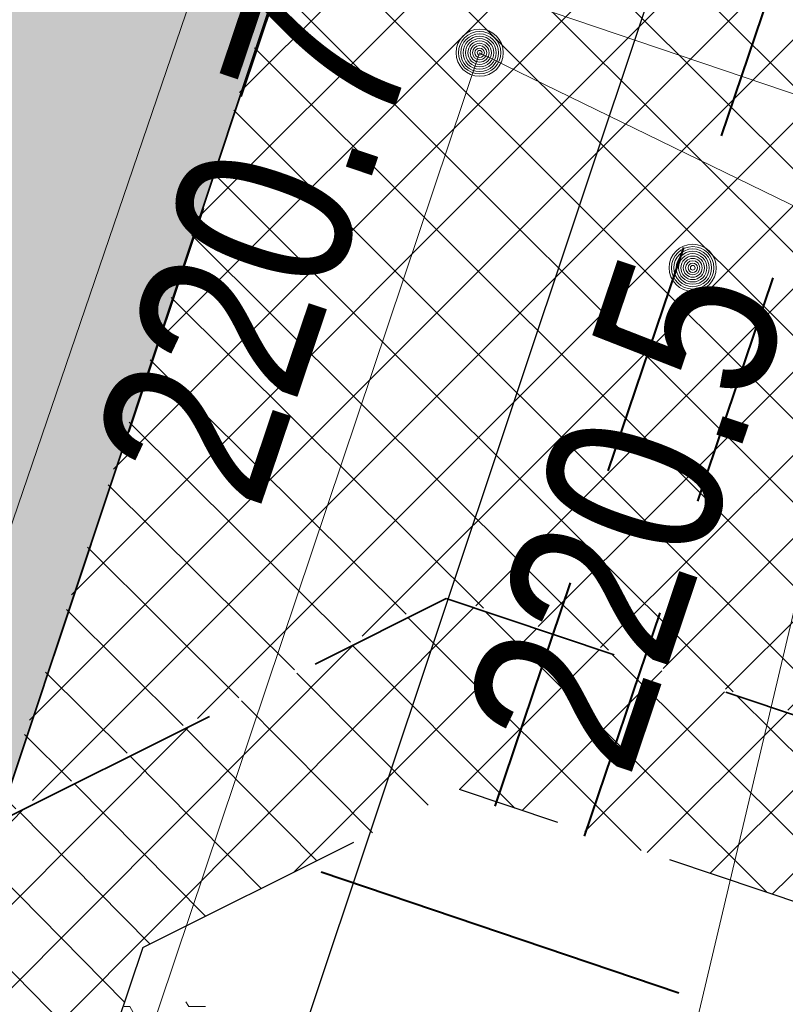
# Model space of a CAD drawing. Header units: metres. Extents: x 6599773 to 13199707, y 5688499 to 11377233.
# Tile 160 of 256: x 6599967.82 to 6599971.07, y 5688900.22 to 5688904.4. Entities that reach past the tile are written whole.
import ezdxf
from ezdxf.enums import TextEntityAlignment as Align

# ---------------------------------------------------------------- set-up
doc = ezdxf.new("R2010")
doc.units = ezdxf.units.M
doc.header["$MEASUREMENT"] = 0
for name, pattern in [('1', [0]), ('2_OTKJ', [2, 1.5, -0.5]), ('3_EGBZ', [1.5, 1, -0.5]), ('BUG', [1.5, 1, -0.5]), ('GUZ', [1, 0.5, -0.5])]:
    doc.linetypes.add(name, pattern=pattern)
doc.layers.get('0').update_dxf_attribs({"linetype": 'CONTINUOUS', "lineweight": 5})
for name, color, linetype, lineweight in [('_kolor chodnik', 50, '1', 0), ('_kolor umocn', 7, '1', 5), ('_kolor zjazdy kostka', 7, '1', 0), ('_kolor zjazdy tłuczeń', 30, '1', 0), ('_kolor ścieżka', 10, '1', 0), ('_krawedz jezdni i pobocza', 7, 'BUG', 30), ('_kraweznik niski', 150, 'CONTINUOUS', 35), ('_obrzeze', 10, 'BUG', 35), ('_opiskd', 14, 'CONTINUOUS', 15), ('_opiszjazd', 7, '1', 20), ('_przepusty', 172, '3_EGBZ', 40), ('AS__Nowe_granice', 140, 'CONTINUOUS', 30), ('OTK_L_0', 7, '2_OTKJ', 5), ('OTK_L_5', 7, 'CONTINUOUS', 5), ('OTR_T_1', 7, 'CONTINUOUS', 5), ('OTZ_L_1', 7, 'CONTINUOUS', 5), ('P_SUKP_E_T_0', 7, 'CONTINUOUS', 5), ('Uzytki', 90, 'GUZ', 9)]:
    doc.layers.add(name, color=color, linetype=linetype, lineweight=lineweight)
doc.layers.add('_kolor jezdnia', color=7, linetype='1', lineweight=0, true_color=0x00dbdb)
doc.layers.add('_kolor pobocze', color=7, linetype='1', lineweight=0, true_color=0xff66ff)
doc.styles.add('opis', font='ARIALN.TTF', dxfattribs={"width": 0.7, "height": 1.1})
doc.styles.add('STYL_ARIAL', font='ARIALN.TTF', dxfattribs={"width": 0.75, "oblique": 0.1})
pattern_1 = [(45, (0, 0), (-0.1767766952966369, 0.1767766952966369), []), (135, (0, 0), (-0.1767766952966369, -0.1767766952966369), [])]

# ---------------------------------------------------------------- blocks, each defined once
blk = doc.blocks.new('801')
at = {"color": 0}
for radius in [0.1, 0.09, 0.08, 0.07, 0.06, 0.05, 0.04, 0.03, 0.02, 0.01]:
    blk.add_circle((0, 0), radius, dxfattribs=at)

msp = doc.modelspace()

# ---------------------------------------------------------------- hatches: boundary and pattern name
at = {"layer": '_kolor chodnik'}
h = msp.add_hatch(dxfattribs=at)
h.set_pattern_fill('ANSI37', color=256, scale=2)
h.set_pattern_definition(pattern_1)
h.paths.add_polyline_path([(6599849.938171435, 5688542.085872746), (6599852.232147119, 5688548.938742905), (6599853.573135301, 5688548.489851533), (6599853.827082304, 5688549.248475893), (6599851.793849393, 5688549.929093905), (6599849.895278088, 5688548.982823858), (6599847.823506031, 5688542.793750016)])
edge = h.paths.add_edge_path()
edge.add_line((6600018.106075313, 5689087.454911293), (6600022.42781917, 5689091.229234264))
edge.add_line((6600022.42781917, 5689091.229234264), (6600020.233254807, 5689093.742094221))
edge.add_line((6600020.233254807, 5689093.742094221), (6600017.159471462, 5689091.057656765))
edge.add_arc((6600023.275194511, 5689085.3851404), 8.341433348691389, 137.1531559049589, 148.8016577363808)
edge.add_line((6600016.140105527, 5689089.706021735), (6600018.106075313, 5689087.454911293))
h.paths.add_polyline_path([(6600038.501784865, 5689187.592294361), (6600037.906968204, 5689187.700586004), (6600037.63829624, 5689186.224843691), (6600038.240083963, 5689186.115282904)])
h.paths.add_polyline_path([(6600069.098302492, 5689360.276020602), (6600068.321239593, 5689360.413462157), (6600068.064048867, 5689358.936495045), (6600068.836639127, 5689358.799546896)])
h.paths.add_polyline_path([(6600082.393785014, 5689362.950258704), (6600082.941124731, 5689366.103121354), (6600081.481377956, 5689366.361351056), (6600080.923159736, 5689363.210828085)])
h.paths.add_polyline_path([(6600074.022236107, 5689388.065861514), (6600072.983907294, 5689388.249860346), (6600072.723374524, 5689386.77253894), (6600073.760538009, 5689386.588865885)])
h.paths.add_polyline_path([(6600105.613104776, 5689486.405659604), (6600106.749499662, 5689489.711933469), (6600105.298891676, 5689490.233346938), (6600104.143487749, 5689486.917306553)], flags=17)
h.paths.add_polyline_path([(6600132.519778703, 5689678.737346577), (6600131.761827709, 5689678.896110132), (6600131.444670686, 5689677.429261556), (6600132.212256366, 5689677.269208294)])
h.paths.add_polyline_path([(6600156.649397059, 5689798.7449027), (6600156.48800471, 5689797.958860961), (6600157.450195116, 5689797.757316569), (6600157.615023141, 5689798.542205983)])
h.paths.add_polyline_path([(6600189.055358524, 5689948.643107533), (6600187.902868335, 5689948.884512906), (6600187.600024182, 5689947.417400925), (6600188.748131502, 5689947.176379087)])
edge = h.paths.add_edge_path()
edge.add_line((6600204.459383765, 5690032.969035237), (6600204.153258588, 5690031.227801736))
edge.add_arc((6600202.328347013, 5690027.299936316), 4.331100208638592, 41.85300125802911, 65.08011549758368, ccw=False)
edge.add_arc((6600032.90393149, 5690051.979071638), 174.020003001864, 352.8070218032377, 353.495463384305)
edge.add_arc((6600202.372679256, 5690027.343587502), 5.999999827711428, 55.12102442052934, 69.64815978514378)
edge = h.paths.add_edge_path()
edge.add_line((6600205.046027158, 5690040.265402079), (6600204.972740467, 5690038.483452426))
edge.add_arc((6600203.986269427, 5690044.401803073), 5.999999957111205, 279.4630688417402, 294.9140560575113)
edge.add_line((6600206.513819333, 5690038.960158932), (6600206.607027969, 5690041.030672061))
edge.add_arc((6600203.986269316, 5690044.401803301), 4.270000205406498, 284.3702444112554, 307.86193139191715, ccw=False)
edge = h.paths.add_edge_path()
edge.add_arc((6600203.547470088, 5690044.558759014), 6.446878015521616, 324.4350091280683, 356.2013368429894, ccw=False)
edge.add_arc((6600203.986269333, 5690044.401803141), 6.00000007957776, 323.2169970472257, 357.4193489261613)
h.paths.add_polyline_path([(6600208.910055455, 5690121.713696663), (6600208.146285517, 5690121.748120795), (6600207.125602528, 5690121.794124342), (6600209.971605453, 5690121.665851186)])
edge = h.paths.add_edge_path()
edge.add_line((6600238.769818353, 5690481.648294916), (6600240.338176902, 5690490.873746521))
edge.add_line((6600240.338176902, 5690490.873746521), (6600241.251295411, 5690510.829461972))
edge.add_line((6600241.251295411, 5690510.829461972), (6600239.524022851, 5690510.928942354))
edge.add_line((6600239.524022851, 5690510.928942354), (6600238.633343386, 5690491.167757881))
edge.add_line((6600238.633343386, 5690491.167757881), (6600234.579716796, 5690467.661262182))
edge.add_line((6600234.579716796, 5690467.661262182), (6600234.449796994, 5690464.966873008))
edge.add_arc((6600242.443669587, 5690464.607462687), 8.00194818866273, 177.4256738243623, 268.2543056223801)
edge.add_line((6600242.199903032, 5690456.609228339), (6600242.216657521, 5690457.359274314))
edge.add_line((6600242.216657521, 5690457.359274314), (6600242.305257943, 5690458.836738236))
edge.add_arc((6600242.444504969, 5690464.607952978), 5.772894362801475, 177.0298084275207, 268.6178439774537, ccw=False)
edge.add_line((6600236.679365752, 5690464.907083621), (6600236.951876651, 5690470.95443634))
edge.add_line((6600236.951876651, 5690470.95443634), (6600238.150786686, 5690478.210832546))
edge.add_line((6600238.150786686, 5690478.210832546), (6600238.769818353, 5690481.648294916))
h.paths.add_polyline_path([(6600238.769818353, 5690481.648294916), (6600238.150786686, 5690478.210832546), (6600239.670056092, 5690477.930590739), (6600240.266710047, 5690481.376366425)], flags=17)
edge = h.paths.add_edge_path()
edge.add_line((6600223.366500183, 5690460.339976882), (6600223.276803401, 5690457.948865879))
edge.add_arc((6600221.105749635, 5690465.64864014), 7.999999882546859, 285.7465040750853, 299.8464885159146)
edge.add_line((6600225.08717264, 5690458.709744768), (6600225.240084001, 5690461.623695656))
edge.add_arc((6600221.105749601, 5690465.648640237), 5.769999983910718, 293.06724420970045, 315.7681070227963, ccw=False)
edge = h.paths.add_edge_path()
edge.add_arc((6600220.025145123, 5690444.676291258), 5.77000016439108, 37.996647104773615, 59.94382588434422, ccw=False)
edge.add_line((6600224.572175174, 5690448.22839199), (6600224.817793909, 5690451.081798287))
edge.add_arc((6600220.025145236, 5690444.676291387), 7.999999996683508, 53.19588653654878, 68.15166733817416)
edge.add_line((6600223.00235276, 5690452.101669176), (6600222.91504296, 5690449.670427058))
edge = h.paths.add_edge_path()
edge.add_arc((6600221.105749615, 5690465.648640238), 7.999999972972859, 328.0222308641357, 357.0132597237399)
edge.add_line((6600229.094882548, 5690465.23180147), (6600229.218816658, 5690467.593604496))
edge.add_line((6600229.218816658, 5690467.593604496), (6600228.218919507, 5690467.645774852))
edge.add_line((6600228.218919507, 5690467.645774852), (6600227.891778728, 5690461.411918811))
h.paths.add_polyline_path([(6600200.980142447, 5690012.236744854), (6600202.31727834, 5690011.956662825), (6600202.522293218, 5690012.935421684), (6600201.182321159, 5690013.216097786)])
h.paths.add_polyline_path([(6600196.457878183, 5689983.98337835), (6600195.202332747, 5689984.246370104), (6600194.899091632, 5689982.777335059), (6600196.150355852, 5689982.515240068)])
edge = h.paths.add_edge_path()
edge.add_line((6600112.305909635, 5689517.99101877), (6600112.691041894, 5689519.807934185))
edge.add_line((6600112.691041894, 5689519.807934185), (6600113.245521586, 5689522.423769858))
edge.add_line((6600113.245521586, 5689522.423769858), (6600111.553124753, 5689522.782507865))
edge.add_line((6600111.553124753, 5689522.782507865), (6600107.405864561, 5689503.217226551))
edge.add_line((6600107.405864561, 5689503.217226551), (6600099.494506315, 5689480.361667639))
edge.add_line((6600099.494506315, 5689480.361667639), (6600099.182814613, 5689478.891218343))
edge.add_arc((6600107.008997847, 5689477.232359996), 8.000059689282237, 168.0325629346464, 257.7529108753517)
edge.add_line((6600105.311960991, 5689469.414366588), (6600105.784990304, 5689471.593619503))
edge.add_arc((6600107.008927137, 5689477.232314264), 5.769999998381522, 168.0321375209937, 257.7533362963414, ccw=False)
edge.add_line((6600101.364343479, 5689478.42879883), (6600101.647245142, 5689479.76342708))
edge.add_line((6600101.647245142, 5689479.76342708), (6600104.143487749, 5689486.917306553))
edge.add_line((6600104.143487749, 5689486.917306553), (6600105.298891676, 5689490.233346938))
edge.add_line((6600105.298891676, 5689490.233346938), (6600108.240043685, 5689498.809726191))
edge.add_line((6600108.240043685, 5689498.809726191), (6600112.305909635, 5689517.99101877))
h.paths.add_polyline_path([(6600136.009573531, 5689645.499114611), (6600138.333647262, 5689645.012304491), (6600138.661671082, 5689646.578318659), (6600134.869459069, 5689647.372651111)])
at = {"layer": '_kolor jezdnia'}
h = msp.add_hatch(dxfattribs=at)
h.set_pattern_fill('ANSI37', color=256, scale=2.2)
h.set_pattern_definition([(311.9999999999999, (0, 0), (0.2043648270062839, 0.1840109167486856), []), (41.99999999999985, (0, 0), (-0.1840109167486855, 0.2043648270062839), [])])
edge = h.paths.add_edge_path()
edge.add_line((6599833.066047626, 5688539.933393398), (6599850.649511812, 5688527.983462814))
edge.add_arc((6599857.337592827, 5688536.653968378), 10.95025544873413, 169.5012687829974, 232.3548431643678, ccw=False)
edge.add_arc((6599858.085851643, 5688536.618142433), 11.69295282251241, 162.2507788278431, 169.9967502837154, ccw=False)
edge.add_line((6599846.949484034, 5688540.182754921), (6599847.823506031, 5688542.793750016))
edge.add_line((6599847.823506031, 5688542.793750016), (6599849.895278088, 5688548.982823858))
edge.add_line((6599849.895278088, 5688548.982823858), (6599852.434748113, 5688556.56906746))
edge.add_line((6599852.434748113, 5688556.56906746), (6599928.48625871, 5688783.760284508))
edge.add_line((6599928.48625871, 5688783.760284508), (6599931.025728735, 5688791.34652811))
edge.add_line((6599931.025728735, 5688791.34652811), (6599996.657773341, 5688987.411326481))
edge.add_line((6599996.657773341, 5688987.411326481), (6599999.197243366, 5688994.997570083))
edge.add_line((6599999.197243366, 5688994.997570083), (6600021.930100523, 5689062.908193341))
edge.add_line((6600021.930100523, 5689062.908193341), (6600017.620224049, 5689067.371531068))
edge.add_line((6600017.620224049, 5689067.371531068), (6600016.714558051, 5689064.654078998))
edge.add_line((6600016.714558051, 5689064.654078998), (6600012.423620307, 5689051.835617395))
edge.add_line((6600012.423620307, 5689051.835617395), (6600009.884150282, 5689044.249373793))
edge.add_line((6600009.884150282, 5689044.249373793), (6599977.53516164, 5688947.612159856))
edge.add_line((6599977.53516164, 5688947.612159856), (6599974.995691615, 5688940.025916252))
edge.add_line((6599974.995691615, 5688940.025916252), (6599942.096912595, 5688841.746295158))
edge.add_line((6599942.096912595, 5688841.746295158), (6599939.557442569, 5688834.160051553))
edge.add_line((6599939.557442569, 5688834.160051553), (6599882.679288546, 5688664.246042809))
edge.add_line((6599882.679288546, 5688664.246042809), (6599880.139818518, 5688656.659799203))
edge.add_line((6599880.139818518, 5688656.659799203), (6599852.464543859, 5688573.984527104))
edge.add_line((6599852.464543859, 5688573.984527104), (6599842.470137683, 5688544.127903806))
edge.add_arc((6599835.706422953, 5688546.652910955), 7.219660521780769, 248.54809133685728, 339.52856074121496, ccw=False)
h.paths.add_polyline_path([(6600044.653202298, 5689172.271628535), (6600046.276244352, 5689181.431901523), (6600047.759199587, 5689189.801539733), (6600051.0603021, 5689208.432603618), (6600052.368792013, 5689215.817578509), (6600054.808584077, 5689229.587499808), (6600056.11707399, 5689236.972474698), (6600057.346666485, 5689243.912161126), (6600058.655146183, 5689251.297078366), (6600058.831439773, 5689252.292060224), (6600060.098987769, 5689259.445963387), (6600060.139929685, 5689259.677035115), (6600061.407468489, 5689266.830886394), (6600072.329030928, 5689328.470998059), (6600073.637511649, 5689335.855921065), (6600077.337304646, 5689356.73715072), (6600078.820259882, 5689365.106788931), (6600081.142794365, 5689378.214921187), (6600082.53851694, 5689386.092227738), (6600095.187867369, 5689457.483787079), (6600091.082877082, 5689465.8405575), (6600089.043088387, 5689454.328211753), (6600087.870641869, 5689447.711051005), (6600087.560133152, 5689445.958573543), (6600086.562151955, 5689440.326076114), (6600082.433200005, 5689417.022719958), (6600080.95024477, 5689408.65308175), (6600077.202698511, 5689387.502337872), (6600075.719743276, 5689379.132699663), (6600073.469199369, 5689366.430874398), (6600071.986244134, 5689358.061236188), (6600069.986864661, 5689346.776955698), (6600068.591142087, 5689338.899649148), (6600065.559290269, 5689321.78820693), (6600064.163567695, 5689313.91090038), (6600059.719426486, 5689288.828650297), (6600058.323703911, 5689280.951343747), (6600057.563846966, 5689276.662793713), (6600056.168124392, 5689268.785487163), (6600054.804920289, 5689261.091711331), (6600053.409197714, 5689253.214404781), (6600053.264817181, 5689252.399536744), (6600051.869094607, 5689244.522230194), (6600051.183555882, 5689240.653124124), (6600049.787833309, 5689232.775817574), (6600046.593849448, 5689214.749319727), (6600045.198126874, 5689206.872013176), (6600044.41754409, 5689202.466488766), (6600042.934588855, 5689194.096850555), (6600036.429952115, 5689157.38538759), (6600034.94699688, 5689149.01574938), (6600030.579776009, 5689124.367629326), (6600027.529365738, 5689107.151445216), (6600024.895072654, 5689094.014582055), (6600030.583685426, 5689094.264316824), (6600032.945013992, 5689106.191885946), (6600043.170247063, 5689163.901990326)])
edge = h.paths.add_edge_path()
edge.add_line((6600111.106812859, 5689535.144351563), (6600111.256844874, 5689535.85214863))
edge.add_line((6600111.256844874, 5689535.85214863), (6600112.915748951, 5689543.678261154))
edge.add_line((6600112.915748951, 5689543.678261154), (6600117.304772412, 5689564.384094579))
edge.add_line((6600117.304772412, 5689564.384094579), (6600119.067357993, 5689572.699339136))
edge.add_line((6600119.067357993, 5689572.699339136), (6600120.087667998, 5689577.512794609))
edge.add_line((6600120.087667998, 5689577.512794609), (6600121.64289057, 5689584.849775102))
edge.add_line((6600121.64289057, 5689584.849775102), (6600128.436769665, 5689616.900852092))
edge.add_line((6600128.436769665, 5689616.900852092), (6600129.991992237, 5689624.237832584))
edge.add_line((6600129.991992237, 5689624.237832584), (6600132.660554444, 5689636.827148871))
edge.add_line((6600132.660554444, 5689636.827148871), (6600133.208838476, 5689639.444704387))
edge.add_line((6600133.208838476, 5689639.444704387), (6600134.848957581, 5689647.274775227))
edge.add_line((6600134.848957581, 5689647.274775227), (6600138.97649476, 5689666.979995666))
edge.add_line((6600138.97649476, 5689666.979995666), (6600140.51410642, 5689674.320687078))
edge.add_line((6600140.51410642, 5689674.320687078), (6600145.209128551, 5689696.735129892))
edge.add_line((6600145.209128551, 5689696.735129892), (6600146.746740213, 5689704.075821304))
edge.add_line((6600146.746740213, 5689704.075821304), (6600151.462308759, 5689726.588354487))
edge.add_line((6600151.462308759, 5689726.588354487), (6600152.999920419, 5689733.929045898))
edge.add_line((6600152.999920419, 5689733.929045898), (6600155.244070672, 5689744.642813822))
edge.add_line((6600155.244070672, 5689744.642813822), (6600156.781682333, 5689751.983505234))
edge.add_line((6600156.781682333, 5689751.983505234), (6600161.635515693, 5689775.156126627))
edge.add_line((6600161.635515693, 5689775.156126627), (6600163.378142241, 5689783.475576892))
edge.add_line((6600163.378142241, 5689783.475576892), (6600163.850769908, 5689785.731942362))
edge.add_line((6600163.850769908, 5689785.731942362), (6600167.028500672, 5689800.90270461))
edge.add_line((6600167.028500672, 5689800.90270461), (6600179.490888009, 5689860.399222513))
edge.add_line((6600179.490888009, 5689860.399222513), (6600181.233514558, 5689868.718672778))
edge.add_line((6600181.233514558, 5689868.718672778), (6600181.84713393, 5689871.648144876))
edge.add_line((6600181.84713393, 5689871.648144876), (6600183.38474559, 5689878.988836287))
edge.add_line((6600183.38474559, 5689878.988836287), (6600184.935818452, 5689886.393792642))
edge.add_line((6600184.935818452, 5689886.393792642), (6600186.575937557, 5689894.223863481))
edge.add_line((6600186.575937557, 5689894.223863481), (6600194.051338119, 5689929.912074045))
edge.add_line((6600194.051338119, 5689929.912074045), (6600195.691457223, 5689937.742144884))
edge.add_line((6600195.691457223, 5689937.742144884), (6600202.915799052, 5689972.231779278))
edge.add_line((6600202.915799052, 5689972.231779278), (6600204.555918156, 5689980.061850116))
edge.add_line((6600204.555918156, 5689980.061850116), (6600206.062781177, 5689987.255744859))
edge.add_line((6600206.062781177, 5689987.255744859), (6600207.702900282, 5689995.085815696))
edge.add_line((6600207.702900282, 5689995.085815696), (6600210.232559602, 5690007.162628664))
edge.add_line((6600210.232559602, 5690007.162628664), (6600211.694938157, 5690014.144150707))
edge.add_arc((6600028.177652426, 5690052.584442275), 187.5000004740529, 348.1696294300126, 357.4195276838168)
edge.add_line((6600215.487522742, 5690044.142720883), (6600208.310270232, 5690026.480446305))
edge.add_arc((6600032.903933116, 5690051.97907145), 177.2500013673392, 348.1696294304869, 351.7289130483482, ccw=False)
edge.add_line((6600206.38894146, 5690015.640182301), (6600205.966941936, 5690013.625519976))
edge.add_line((6600205.966941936, 5690013.625519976), (6600204.326822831, 5690005.795449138))
edge.add_line((6600204.326822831, 5690005.795449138), (6600197.076961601, 5689971.183982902))
edge.add_line((6600197.076961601, 5689971.183982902), (6600195.334335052, 5689962.864532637))
edge.add_line((6600195.334335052, 5689962.864532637), (6600193.44722506, 5689953.855305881))
edge.add_line((6600193.44722506, 5689953.855305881), (6600191.909227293, 5689946.512771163))
edge.add_line((6600191.909227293, 5689946.512771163), (6600185.49684423, 5689915.899498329))
edge.add_line((6600185.49684423, 5689915.899498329), (6600183.856521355, 5689908.068454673))
edge.add_line((6600183.856521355, 5689908.068454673), (6600182.066605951, 5689899.523243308))
edge.add_line((6600182.066605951, 5689899.523243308), (6600180.32407057, 5689891.204228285))
edge.add_line((6600180.32407057, 5689891.204228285), (6600174.320344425, 5689862.541919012))
edge.add_line((6600174.320344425, 5689862.541919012), (6600172.577809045, 5689854.222903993))
edge.add_line((6600172.577809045, 5689854.222903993), (6600163.663810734, 5689811.666703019))
edge.add_line((6600163.663810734, 5689811.666703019), (6600162.023782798, 5689803.837067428))
edge.add_line((6600162.023782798, 5689803.837067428), (6600160.924220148, 5689798.587659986))
edge.add_line((6600160.924220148, 5689798.587659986), (6600159.279208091, 5689790.734229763))
edge.add_line((6600159.279208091, 5689790.734229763), (6600157.107250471, 5689780.365115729))
edge.add_line((6600157.107250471, 5689780.365115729), (6600155.462238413, 5689772.511685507))
edge.add_line((6600155.462238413, 5689772.511685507), (6600153.380318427, 5689762.572418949))
edge.add_line((6600153.380318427, 5689762.572418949), (6600151.735124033, 5689754.718118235))
edge.add_line((6600151.735124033, 5689754.718118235), (6600148.586504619, 5689739.686336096))
edge.add_line((6600148.586504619, 5689739.686336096), (6600146.885007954, 5689731.563243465))
edge.add_line((6600146.885007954, 5689731.563243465), (6600141.75088822, 5689707.052510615))
edge.add_line((6600141.75088822, 5689707.052510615), (6600140.110896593, 5689699.223048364))
edge.add_line((6600140.110896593, 5689699.223048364), (6600133.483561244, 5689667.583574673))
edge.add_line((6600133.483561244, 5689667.583574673), (6600131.860394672, 5689659.834436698))
edge.add_line((6600131.860394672, 5689659.834436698), (6600131.740984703, 5689659.26436315))
edge.add_line((6600131.740984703, 5689659.26436315), (6600130.117814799, 5689651.515209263))
edge.add_line((6600130.117814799, 5689651.515209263), (6600127.278733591, 5689637.961189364))
edge.add_line((6600127.278733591, 5689637.961189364), (6600126.924568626, 5689636.290366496))
edge.add_line((6600126.924568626, 5689636.290366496), (6600125.166244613, 5689627.995226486))
edge.add_line((6600125.166244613, 5689627.995226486), (6600118.009503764, 5689594.232298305))
edge.add_line((6600118.009503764, 5689594.232298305), (6600116.251179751, 5689585.937158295))
edge.add_line((6600116.251179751, 5689585.937158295), (6600113.665314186, 5689573.737975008))
edge.add_line((6600113.665314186, 5689573.737975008), (6600111.898534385, 5689565.402943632))
edge.add_line((6600111.898534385, 5689565.402943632), (6600104.889982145, 5689532.33911599))
edge.add_line((6600104.889982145, 5689532.33911599), (6600103.226635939, 5689524.492047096))
edge.add_line((6600103.226635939, 5689524.492047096), (6600096.623876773, 5689493.342605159))
edge.add_line((6600096.623876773, 5689493.342605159), (6600094.968986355, 5689485.53542763))
edge.add_line((6600094.968986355, 5689485.53542763), (6600094.300101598, 5689482.379870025))
edge.add_line((6600094.300101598, 5689482.379870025), (6600099.182814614, 5689478.891218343))
edge.add_line((6600099.182814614, 5689478.891218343), (6600099.494506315, 5689480.361667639))
edge.add_line((6600099.494506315, 5689480.361667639), (6600111.106812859, 5689535.144351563))
edge = h.paths.add_edge_path()
edge.add_arc((6600239.213891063, 5690851.4003676), 10.0000000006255, -2.8342403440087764, 76.13703556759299, ccw=False)
edge.add_line((6600249.201658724, 5690850.905901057), (6600249.082723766, 5690848.503524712))
edge.add_line((6600249.082723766, 5690848.503524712), (6600247.016487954, 5690806.767468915))
edge.add_line((6600247.016487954, 5690806.767468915), (6600246.092398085, 5690789.152178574))
edge.add_line((6600246.092398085, 5690789.152178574), (6600233.768116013, 5690572.015170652))
edge.add_line((6600233.768116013, 5690572.015170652), (6600228.959056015, 5690465.29620206))
edge.add_line((6600228.959056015, 5690465.29620206), (6600234.588724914, 5690465.017134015))
edge.add_line((6600234.588724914, 5690465.017134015), (6600239.26254019, 5690571.767576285))
edge.add_line((6600239.26254019, 5690571.767576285), (6600252.505038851, 5690806.400146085))
edge.add_line((6600252.505038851, 5690806.400146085), (6600254.569211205, 5690848.094521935))
edge.add_arc((6600262.559425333, 5690847.6989487), 7.999999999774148, 76.13703557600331, 177.1657596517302, ccw=False)
edge.add_line((6600264.476229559, 5690855.465921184), (6600241.609896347, 5690861.109083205))
edge = h.paths.add_edge_path()
edge.add_line((6600250.031475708, 5690451.625307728), (6600250.231741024, 5690455.772579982))
edge.add_line((6600250.231741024, 5690455.772579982), (6600246.257763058, 5690456.417303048))
edge.add_line((6600246.257763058, 5690456.417303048), (6600242.171761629, 5690456.61060902))
edge.add_arc((6600242.563100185, 5690464.586983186), 7.985968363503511, 176.9123644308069, 267.1911945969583, ccw=False)
edge.add_line((6600234.588724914, 5690465.017134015), (6600228.959056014, 5690465.29620206))
edge.add_arc((6600220.965133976, 5690465.657286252), 8.002072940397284, 267.8289300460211, 357.413716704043, ccw=False)
edge.add_line((6600220.661989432, 5690457.660957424), (6600212.406915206, 5690458.119572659))
edge.add_line((6600212.406915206, 5690458.119572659), (6600208.431872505, 5690457.817501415))
edge.add_line((6600208.431872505, 5690457.817501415), (6600208.233912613, 5690454.548331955))
edge.add_line((6600208.233912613, 5690454.548331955), (6600212.129565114, 5690453.127270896))
edge.add_line((6600212.129565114, 5690453.127270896), (6600218.640548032, 5690452.76554962))
edge.add_line((6600218.640548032, 5690452.76554962), (6600216.486747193, 5690452.885205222))
edge.add_line((6600216.486747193, 5690452.885205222), (6600220.46890539, 5690452.663974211))
edge.add_arc((6600220.025145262, 5690444.676291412), 7.999999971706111, -0.3386579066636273, 86.8201700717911, ccw=False)
edge.add_line((6600228.025005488, 5690444.629006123), (6600227.803602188, 5690439.649256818))
edge.add_line((6600227.803602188, 5690439.649256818), (6600226.885525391, 5690435.936828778))
edge.add_line((6600226.885525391, 5690435.936828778), (6600225.534849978, 5690405.967249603))
edge.add_line((6600225.534849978, 5690405.967249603), (6600226.115199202, 5690402.187514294))
edge.add_line((6600226.115199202, 5690402.187514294), (6600213.445139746, 5690121.008786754))
edge.add_line((6600213.445139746, 5690121.008786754), (6600213.352800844, 5690118.960058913))
edge.add_line((6600213.352800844, 5690118.960058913), (6600209.980184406, 5690044.131649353))
edge.add_arc((6600203.986269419, 5690044.401803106), 5.999999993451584, 257.4162346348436, 357.41934921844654, ccw=False)
edge.add_line((6600202.679069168, 5690038.545931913), (6600201.589735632, 5690033.666039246))
edge.add_line((6600201.589735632, 5690033.666039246), (6600203.67987942, 5690033.199458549))
edge.add_arc((6600202.372679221, 5690027.343587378), 5.999999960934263, -8.27108729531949, 77.41623506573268, ccw=False)
edge.add_line((6600208.310270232, 5690026.480446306), (6600215.487522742, 5690044.142720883))
edge.add_line((6600215.487522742, 5690044.142720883), (6600216.199687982, 5690059.944661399))
edge.add_line((6600216.199687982, 5690059.944661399), (6600216.537356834, 5690067.437056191))
edge.add_line((6600216.537356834, 5690067.437056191), (6600223.893528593, 5690230.66011469))
edge.add_line((6600223.893528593, 5690230.66011469), (6600224.231197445, 5690238.152509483))
edge.add_line((6600224.231197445, 5690238.152509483), (6600233.507835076, 5690443.987992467))
edge.add_arc((6600241.499722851, 5690443.627812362), 7.999999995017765, 87.29208981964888, 177.4195277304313, ccw=False)
edge.add_line((6600241.877677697, 5690451.618879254), (6600246.021541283, 5690451.422886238))
edge.add_line((6600246.021541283, 5690451.422886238), (6600246.427694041, 5690451.443388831))
edge.add_line((6600246.427694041, 5690451.443388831), (6600246.793970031, 5690451.461878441))
edge.add_line((6600246.793970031, 5690451.461878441), (6600250.031475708, 5690451.625307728))
edge = h.paths.add_edge_path()
edge.add_line((6600007.33756506, 5689086.20374581), (6600006.980466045, 5689080.740822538))
edge.add_line((6600006.980466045, 5689080.740822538), (6600007.229745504, 5689080.720859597))
edge.add_line((6600007.229745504, 5689080.720859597), (6600008.093335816, 5689080.601653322))
edge.add_line((6600008.093335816, 5689080.601653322), (6600008.702681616, 5689080.53831051))
edge.add_arc((6600008.140193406, 5689070.554142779), 9.999999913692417, -18.557800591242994, 86.77547804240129, ccw=False)
edge.add_line((6600017.620224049, 5689067.371531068), (6600021.930100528, 5689062.908193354))
edge.add_arc((6599734.83819726, 5689159.011261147), 302.7499967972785, 341.4922000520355, 343.8640860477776)
edge.add_arc((6600034.895369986, 5689072.315877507), 9.581213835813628, 98.63328270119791, 164.5273290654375, ccw=False)
edge.add_line((6600033.457137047, 5689081.788529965), (6600033.832640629, 5689081.798737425))
edge.add_line((6600033.832640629, 5689081.798737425), (6600034.422462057, 5689082.05700874))
edge.add_line((6600034.422462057, 5689082.05700874), (6600036.833623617, 5689082.139040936))
edge.add_line((6600036.833623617, 5689082.139040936), (6600036.730225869, 5689087.148851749))
edge.add_line((6600036.730225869, 5689087.148851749), (6600036.579860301, 5689087.134303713))
edge.add_arc((6600036.479565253, 5689093.136286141), 6.002820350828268, 169.1687651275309, 270.9573417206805, ccw=False)
edge.add_line((6600030.583685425, 5689094.264316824), (6600024.895072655, 5689094.014582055))
edge.add_arc((6600015.200558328, 5689096.162123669), 9.929528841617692, 271.0943432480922, 347.5094668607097, ccw=False)
edge.add_arc((6600014.909438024, 5689089.646776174), 3.446070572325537, 264.4236009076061, 278.0194998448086, ccw=False)
edge.add_line((6600014.574573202, 5689086.217014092), (6600014.299554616, 5689086.232508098))
edge.add_line((6600014.299554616, 5689086.232508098), (6600010.474232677, 5689086.448019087))
edge.add_line((6600010.474232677, 5689086.448019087), (6600007.33756506, 5689086.20374581))
edge = h.paths.add_edge_path()
edge.add_line((6600105.490725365, 5689463.953528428), (6600106.927559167, 5689464.047234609))
edge.add_line((6600106.927559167, 5689464.047234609), (6600107.835, 5689468.66))
edge.add_line((6600107.835, 5689468.66), (6600105.311960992, 5689469.414366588))
edge.add_arc((6600107.008997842, 5689477.232359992), 8.000059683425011, 168.0325628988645, 257.7529109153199, ccw=False)
edge.add_line((6600099.182814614, 5689478.891218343), (6600094.300101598, 5689482.379870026))
edge.add_arc((6600586.245114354, 5689378.10423892), 502.8750369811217, 168.032376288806, 169.9522165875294)
edge.add_line((6600091.082877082, 5689465.8405575), (6600095.187867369, 5689457.483787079))
edge.add_arc((6600103.06517392, 5689456.088064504), 8.000000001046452, 77.7533362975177, 169.9524553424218, ccw=False)
edge.add_line((6600104.762140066, 5689463.906012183), (6600105.490725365, 5689463.953528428))
at = {"layer": '_kolor pobocze'}
h = msp.add_hatch(dxfattribs=at)
h.set_pattern_fill('ANSI37', color=256, scale=2)
h.set_pattern_definition(pattern_1)
edge = h.paths.add_edge_path()
edge.add_line((6600035.926965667, 5689101.56944285), (6600036.046865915, 5689102.311543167))
edge.add_arc((6600058.171848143, 5689233.778275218), 133.3154772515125, 259.4578941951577, 260.4470163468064, ccw=False)
edge.add_line((6600033.780707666, 5689102.713067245), (6600032.142559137, 5689101.847662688))
edge.add_arc((6599734.838175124, 5689159.011266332), 302.7500195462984, 347.6801154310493, 349.11639019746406, ccw=False)
edge.add_arc((6600036.478170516, 5689093.133441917), 6.000000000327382, 167.68011541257, 271.5571101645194)
edge.add_line((6600036.64121064, 5689087.1356575), (6600036.730491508, 5689087.137804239))
edge.add_line((6600036.730491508, 5689087.137804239), (6600036.71246321, 5689087.887583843))
edge.add_line((6600036.71246321, 5689087.887583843), (6600036.559840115, 5689087.884077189))
edge.add_arc((6600036.482532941, 5689093.14290691), 5.259397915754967, 170.6455005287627, 270.84221319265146, ccw=False)
edge.add_arc((6600545.796425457, 5688991.216220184), 524.6691769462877, 167.9170060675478, 168.7028219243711, ccw=False)
edge.add_line((6600032.751078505, 5689101.044345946), (6600034.011432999, 5689101.917298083))
edge.add_line((6600034.011432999, 5689101.917298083), (6600035.926965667, 5689101.56944285))
edge = h.paths.add_edge_path()
edge.add_line((6600002.828843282, 5688994.032881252), (6600003.066918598, 5688994.744091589))
edge.add_line((6600003.066918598, 5688994.744091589), (6600001.227880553, 5688995.359703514))
edge.add_line((6600001.227880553, 5688995.359703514), (6600000.55876659, 5688996.702196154))
edge.add_line((6600000.55876659, 5688996.702196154), (6600022.641310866, 5689062.67011804))
edge.add_arc((6599734.83819395, 5689159.011262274), 303.5000002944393, 341.4922000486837, 343.8640860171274)
edge.add_arc((6600035.267451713, 5689072.092773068), 9.250000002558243, 91.55711016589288, 163.8640860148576, ccw=False)
edge.add_line((6600035.016098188, 5689081.339357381), (6600036.868703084, 5689081.389717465))
edge.add_line((6600036.868703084, 5689081.389717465), (6600036.850674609, 5689082.139504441))
edge.add_line((6600036.850674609, 5689082.139504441), (6600034.995718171, 5689082.089080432))
edge.add_arc((6600035.267451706, 5689072.092773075), 9.999999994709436, 91.55711014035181, 163.8640860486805)
edge.add_arc((6599734.838192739, 5689159.011262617), 302.7500015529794, 341.4922000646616, 343.8640860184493, ccw=False)
edge.add_line((6600021.930100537, 5689062.908193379), (6599999.748942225, 5688996.6456785))
edge.add_line((6599999.748942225, 5688996.6456785), (6600000.695212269, 5688994.747107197))
edge.add_line((6600000.695212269, 5688994.747107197), (6600002.828843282, 5688994.032881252))
h.paths.add_polyline_path([(6599971.7492186, 5688907.297112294), (6599971.084233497, 5688908.631320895), (6599997.822068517, 5688988.526766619), (6599999.164561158, 5688989.195880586), (6600001.003599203, 5688988.580268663), (6600001.241674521, 5688989.291479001), (6599999.108043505, 5688990.005704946), (6599997.2094722, 5688989.059434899), (6599970.270280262, 5688908.583087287), (6599971.216550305, 5688906.684515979), (6599973.350181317, 5688905.970290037), (6599973.588256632, 5688906.681500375)])
h.paths.add_polyline_path([(6599932.504667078, 5688790.060553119), (6599931.835553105, 5688791.403045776), (6599968.343406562, 5688900.4641754), (6599969.685899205, 5688901.133289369), (6599971.524937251, 5688900.517677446), (6599971.763012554, 5688901.228887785), (6599969.629381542, 5688901.94311373), (6599967.730810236, 5688900.996843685), (6599931.025728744, 5688791.34652811), (6599931.971998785, 5688789.447956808), (6599933.988392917, 5688788.772975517), (6599934.226774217, 5688789.484136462)])
at = {"layer": '_kolor umocn', "ltscale": 0.5}
h = msp.add_hatch(dxfattribs=at)
h.set_pattern_fill('HEX', color=256)
h.set_pattern_definition([(0, (-266.9621360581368, -1807.707181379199), (0, 0.2165063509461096), [0.125, -0.25]), (120, (-266.9621360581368, -1807.707181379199), (-0.1875, -0.1082531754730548), [0.1249999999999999, -0.2499999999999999]), (59.99999999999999, (-266.8371360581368, -1807.707181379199), (-0.1875, 0.1082531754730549), [0.125, -0.25])])
h.paths.add_polyline_path([(6599970.563753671, 5688899.517858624), (6599968.301675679, 5688900.320910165), (6599967.479525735, 5688897.864874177), (6599969.746333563, 5688897.075952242)])
at = {"layer": '_kolor zjazdy kostka'}
h = msp.add_hatch(dxfattribs=at)
h.set_pattern_fill('ANSI37', color=256, scale=2)
h.set_pattern_definition(pattern_1)
h.paths.add_polyline_path([(6600244.137440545, 5690813.934732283), (6600242.369522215, 5690814.022127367), (6600242.097568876, 5690808.528921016), (6600243.865482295, 5690808.44142671)])
h.paths.add_polyline_path([(6600247.012128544, 5690806.679412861), (6600247.44273645, 5690815.377295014), (6600247.393289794, 5690814.378518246), (6600247.113277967, 5690808.722537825)])
h.paths.add_polyline_path([(6600242.297085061, 5690788.088808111), (6600240.958726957, 5690788.155683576), (6600240.648818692, 5690782.664569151), (6600241.987258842, 5690782.599147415)])
h.paths.add_polyline_path([(6600245.558275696, 5690780.919298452), (6600246.037231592, 5690789.405686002), (6600244.985820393, 5690788.453468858), (6600244.612601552, 5690781.981345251)])
h.paths.add_polyline_path([(6600241.348405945, 5690723.711515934), (6600242.272017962, 5690722.691689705), (6600242.749709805, 5690731.155680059), (6600241.698138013, 5690730.203317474), (6600241.472690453, 5690726.27550499)])
h.paths.add_polyline_path([(6600225.772794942, 5690394.589141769), (6600224.731429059, 5690393.637598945), (6600224.461246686, 5690387.644646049), (6600225.412923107, 5690386.603142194)])
h.paths.add_polyline_path([(6600223.012390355, 5690333.280720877), (6600223.372595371, 5690341.272607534), (6600222.32835346, 5690340.318436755), (6600222.058239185, 5690334.324941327)])
h.paths.add_polyline_path([(6600215.496388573, 5690166.390602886), (6600215.856593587, 5690174.382489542), (6600214.812834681, 5690173.428760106), (6600214.542018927, 5690167.435062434)])
h.paths.add_polyline_path([(6600212.446537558, 5690121.053392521), (6600213.399499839, 5690120.010473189), (6600213.788744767, 5690128.503024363), (6600212.745135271, 5690127.54943145)])
h.paths.add_polyline_path([(6600209.977420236, 5690121.665589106), (6600210.225142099, 5690127.162117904), (6600207.346107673, 5690127.291879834), (6600207.119593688, 5690121.794395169)])
h.paths.add_polyline_path([(6600207.950178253, 5690070.725854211), (6600204.880846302, 5690070.828947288), (6600204.643784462, 5690065.333808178), (6600207.702521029, 5690065.204598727)])
h.paths.add_polyline_path([(6600200.981479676, 5690012.236464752), (6600199.969248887, 5690007.339980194), (6600201.282587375, 5690007.064882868), (6600202.31726072, 5690011.956666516)])
h.paths.add_polyline_path([(6600193.613960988, 5689970.406358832), (6600192.398010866, 5689970.660657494), (6600191.286205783, 5689965.274578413), (6600192.486379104, 5689965.023185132)])
h.paths.add_polyline_path([(6600189.061271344, 5689948.671423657), (6600189.984133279, 5689953.050774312), (6600188.818902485, 5689953.32186217), (6600187.908781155, 5689948.91282903)])
h.paths.add_polyline_path([(6600180.976201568, 5689915.317449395), (6600179.952861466, 5689910.421322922), (6600181.008474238, 5689910.200199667), (6600182.033843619, 5689915.09540201)])
h.paths.add_polyline_path([(6600176.508279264, 5689893.538690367), (6600177.476023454, 5689893.335973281), (6600178.603605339, 5689898.719146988), (6600177.636002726, 5689898.922290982)])
h.paths.add_polyline_path([(6600179.28182965, 5689859.401159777), (6600180.522246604, 5689860.211927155), (6600181.057490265, 5689860.561775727), (6600183.598022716, 5689860.029600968), (6600184.726606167, 5689865.412570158), (6600182.186324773, 5689865.943033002), (6600181.604764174, 5689866.832779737), (6600181.024456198, 5689867.720610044)])
h.paths.add_polyline_path([(6600160.20081012, 5689810.862606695), (6600159.232772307, 5689811.065842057), (6600158.207991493, 5689806.171529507), (6600159.17573568, 5689805.968812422)])
h.paths.add_polyline_path([(6600156.493917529, 5689797.987177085), (6600155.463416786, 5689793.068691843), (6600156.431160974, 5689792.865974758), (6600157.461419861, 5689797.784520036)])
edge = h.paths.add_edge_path()
edge.add_arc((6600173.111981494, 5689800.679690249), 5.999999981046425, 204.6731153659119, 239.5411154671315, ccw=False)
edge.add_arc((6600173.162096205, 5689800.685330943), 6.047914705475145, 168.3203586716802, 204.5234866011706, ccw=False)
edge.add_line((6600167.239404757, 5689801.909666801), (6600163.65166784, 5689784.781499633))
edge.add_arc((6600169.524220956, 5689783.551410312), 5.999999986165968, 139.2146049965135, 168.1696294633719, ccw=False)
edge.add_arc((6600169.524220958, 5689783.551410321), 5.999999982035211, 96.80962310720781, 139.2146050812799, ccw=False)
edge.add_line((6600168.81279652, 5689789.509083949), (6600170.070461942, 5689795.507731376))
h.paths.add_polyline_path([(6600163.526364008, 5689776.866746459), (6600166.051243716, 5689776.337874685), (6600167.179826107, 5689781.720838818), (6600164.653945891, 5689782.24992016), (6600163.941148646, 5689783.340449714), (6600163.493329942, 5689784.025580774), (6600161.750703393, 5689775.706130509), (6600162.438017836, 5689776.155376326)])
h.paths.add_polyline_path([(6600152.614191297, 5689774.643430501), (6600153.639138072, 5689779.536616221), (6600152.646757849, 5689779.74492896), (6600151.646447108, 5689774.846147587)])
h.paths.add_polyline_path([(6600150.121074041, 5689767.466820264), (6600148.177624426, 5689758.167954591), (6600149.115997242, 5689757.971390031), (6600151.066362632, 5689767.268392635)])
h.paths.add_polyline_path([(6600142.970741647, 5689739.332500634), (6600141.888449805, 5689734.142420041), (6600144.036614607, 5689733.695518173), (6600145.123068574, 5689738.882330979)])
h.paths.add_polyline_path([(6600136.256357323, 5689701.052153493), (6600137.154085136, 5689700.864096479), (6600138.287960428, 5689706.274871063), (6600137.38649247, 5689706.464182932)])
h.paths.add_polyline_path([(6600130.081494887, 5689667.099389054), (6600129.212847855, 5689667.281639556), (6600128.083282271, 5689661.898895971), (6600128.953953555, 5689661.716447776)])
h.paths.add_polyline_path([(6600128.397394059, 5689659.030340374), (6600127.554144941, 5689659.207226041), (6600126.493408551, 5689653.810049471), (6600127.269860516, 5689653.647397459)])
h.paths.add_polyline_path([(6600134.990411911, 5689640.633636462), (6600137.30714639, 5689640.148363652), (6600138.339560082, 5689645.040620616), (6600136.015486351, 5689645.500958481), (6600135.435178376, 5689646.388788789), (6600134.8548704, 5689647.276619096), (6600133.214751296, 5689639.446548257), (6600134.102581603, 5689640.026856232)])
h.paths.add_polyline_path([(6600122.164164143, 5689634.294831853), (6600121.024067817, 5689628.914244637), (6600122.015114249, 5689628.705875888), (6600123.155614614, 5689634.086346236)])
h.paths.add_polyline_path([(6600114.542075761, 5689593.450769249), (6600113.493359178, 5689593.398339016), (6600112.364315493, 5689588.045694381), (6600113.29076438, 5689587.547532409)])
h.paths.add_polyline_path([(6600110.194543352, 5689572.941097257), (6600109.207819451, 5689573.148880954), (6600108.06771793, 5689567.768269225), (6600109.050143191, 5689567.53521504)])
h.paths.add_polyline_path([(6600119.083213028, 5689565.540446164), (6600119.089125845, 5689565.542290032), (6600121.462438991, 5689565.065690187), (6600122.598093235, 5689570.447168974), (6600120.229622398, 5689570.949214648), (6600119.651446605, 5689571.8119627), (6600119.073270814, 5689572.72765526), (6600117.310757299, 5689564.412754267)])
h.paths.add_polyline_path([(6600101.698666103, 5689532.937884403), (6600100.730666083, 5689533.141679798), (6600099.694214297, 5689528.250234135), (6600100.669121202, 5689528.045267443)])
h.paths.add_polyline_path([(6600094.06402112, 5689496.827028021), (6600093.080194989, 5689497.033910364), (6600092.036590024, 5689492.143967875), (6600093.038865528, 5689491.933250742)])
h.paths.add_polyline_path([(6600083.709836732, 5689453.749808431), (6600082.738586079, 5689448.336231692), (6600084.647281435, 5689448.027407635), (6600085.606840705, 5689453.416583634)])
h.paths.add_polyline_path([(6600084.434394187, 5689446.825895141), (6600083.731191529, 5689446.921126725), (6600082.928047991, 5689442.491821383), (6600083.649300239, 5689442.394910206)])
h.paths.add_polyline_path([(6600078.04194071, 5689410.721110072), (6600078.996952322, 5689416.137564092), (6600078.0548333, 5689416.304853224), (6600077.111232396, 5689410.886043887)])
h.paths.add_polyline_path([(6600072.911565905, 5689386.768652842), (6600071.96046622, 5689381.312635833), (6600072.800073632, 5689381.163221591), (6600073.76645083, 5689386.590709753)])
h.paths.add_polyline_path([(6600082.887400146, 5689379.432062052), (6600085.278102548, 5689379.034943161), (6600086.160383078, 5689383.956496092), (6600083.759726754, 5689384.355378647), (6600083.152078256, 5689385.224725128), (6600082.544429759, 5689386.094071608), (6600081.148707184, 5689378.216765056), (6600082.018053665, 5689378.824413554)])
h.paths.add_polyline_path([(6600080.731401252, 5689363.247695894), (6600080.041469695, 5689363.369939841), (6600079.433821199, 5689364.239286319), (6600078.8261727, 5689365.108632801), (6600077.343217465, 5689356.73899459), (6600078.212563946, 5689357.346643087), (6600079.081910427, 5689357.954291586), (6600081.429189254, 5689357.564866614), (6600082.388748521, 5689362.980514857)])
h.paths.add_polyline_path([(6600069.104215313, 5689360.304336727), (6600070.063917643, 5689365.720487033), (6600069.2708267, 5689365.861009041), (6600068.327152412, 5689360.441778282)])
h.paths.add_polyline_path([(6600066.55061698, 5689345.891799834), (6600065.546169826, 5689346.069805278), (6600064.677796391, 5689341.145792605), (6600065.678290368, 5689340.968483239)])
h.paths.add_polyline_path([(6600061.138656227, 5689321.077501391), (6600060.270282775, 5689316.15348863), (6600061.250715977, 5689315.979734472), (6600062.127590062, 5689320.902245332)])
h.paths.add_polyline_path([(6600055.325252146, 5689288.11325564), (6600054.456878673, 5689283.189242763), (6600055.410852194, 5689283.020177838), (6600056.28317863, 5689287.917022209)])
h.paths.add_polyline_path([(6600048.045675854, 5689182.819289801), (6600050.371939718, 5689182.407116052), (6600051.314445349, 5689187.67761207), (6600048.980409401, 5689188.064690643), (6600048.372760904, 5689188.934037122), (6600047.765112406, 5689189.803383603), (6600046.306982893, 5689181.603992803), (6600046.972918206, 5689182.069462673)])
h.paths.add_polyline_path([(6600040.943690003, 5689201.374141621), (6600039.339175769, 5689201.66987967), (6600038.429882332, 5689196.244216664), (6600039.984130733, 5689195.958493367)])
h.paths.add_polyline_path([(6600032.993704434, 5689156.473759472), (6600032.278185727, 5689156.600537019), (6600031.299242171, 5689151.188930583), (6600032.034145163, 5689151.058111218)])
h.paths.add_polyline_path([(6600026.309179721, 5689123.603833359), (6600025.417362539, 5689118.683970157), (6600026.271201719, 5689118.532684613), (6600027.143528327, 5689123.456001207)])
h.paths.add_polyline_path([(6600013.302986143, 5689054.462576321), (6600015.84245617, 5689062.048819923), (6600014.576741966, 5689061.417973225), (6600012.672139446, 5689055.728290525)])
h.paths.add_polyline_path([(6599974.547216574, 5688938.686171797), (6599977.086686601, 5688946.272415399), (6599975.820972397, 5688945.641568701), (6599973.916369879, 5688939.951886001)])
h.paths.add_polyline_path([(6599942.102825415, 5688841.748139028), (6599940.837111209, 5688841.117292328), (6599938.932508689, 5688835.427609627), (6599939.563355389, 5688834.161895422)])
h.paths.add_polyline_path([(6599882.685201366, 5688664.247886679), (6599881.419487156, 5688663.617039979), (6599879.514884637, 5688657.927357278), (6599880.145731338, 5688656.661643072)])
h.paths.add_polyline_path([(6599851.799762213, 5688549.930937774), (6599853.832995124, 5688549.250319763), (6599855.420163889, 5688553.991722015), (6599853.386930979, 5688554.672340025), (6599852.913795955, 5688555.621625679), (6599852.440660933, 5688556.570911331), (6599849.901190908, 5688548.984667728)])
h.paths.add_polyline_path([(6600233.581687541, 5690586.458647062), (6600234.520016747, 5690585.337735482), (6600234.976631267, 5690593.42826699), (6600233.922640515, 5690592.499827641)])
h.paths.add_polyline_path([(6600231.728371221, 5690526.750719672), (6600230.676277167, 5690525.793817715), (6600230.420013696, 5690519.782861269), (6600231.363586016, 5690518.655686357)])
h.paths.add_polyline_path([(6600237.577122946, 5690639.505119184), (6600236.516490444, 5690638.540451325), (6600236.176926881, 5690632.541599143), (6600237.1204992, 5690631.41442423)])
h.paths.add_polyline_path([(6600238.927801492, 5690681.139540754), (6600239.8637879, 5690680.021427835), (6600240.320411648, 5690688.112122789), (6600239.268317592, 5690687.155220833)])
h.paths.add_polyline_path([(6600218.122284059, 5690224.814875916), (6600217.079933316, 5690223.862433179), (6600216.809648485, 5690217.865326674), (6600217.762143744, 5690216.822918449)])
h.paths.add_polyline_path([(6600219.363739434, 5690274.535639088), (6600220.315886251, 5690273.493612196), (6600220.675810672, 5690281.480778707), (6600219.633750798, 5690280.528598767)])
h.paths.add_polyline_path([(6600168.75986753, 5689856.554734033), (6600169.729143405, 5689856.351696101), (6600170.857343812, 5689861.737822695), (6600169.889741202, 5689861.940966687)])
h.paths.add_polyline_path([(6600168.841833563, 5689852.115601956), (6600167.871405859, 5689852.319339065), (6600166.844894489, 5689847.425845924), (6600167.816759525, 5689847.221809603)])
at = {"layer": '_kolor zjazdy tłuczeń'}
h = msp.add_hatch(dxfattribs=at)
h.set_pattern_fill('ANSI37', color=256, scale=2)
h.set_pattern_definition(pattern_1)
h.paths.add_polyline_path([(6599973.342930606, 5688905.984837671), (6599971.209299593, 5688906.699063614), (6599970.263029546, 5688908.597634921), (6599967.723559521, 5688901.011391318), (6599969.622130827, 5688901.957661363), (6599971.75576184, 5688901.243435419)])
at = {"layer": '_kolor ścieżka'}
h = msp.add_hatch(dxfattribs=at)
h.set_pattern_fill('ANSI37', color=10, scale=2)
h.set_pattern_definition(pattern_1)
edge = h.paths.add_edge_path()
edge.add_line((6599877.145262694, 5688659.244027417), (6599854.614951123, 5688591.938475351))
edge.add_line((6599854.614951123, 5688591.938475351), (6599854.214414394, 5688589.387325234))
edge.add_line((6599854.214414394, 5688589.387325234), (6599839.435327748, 5688545.233719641))
edge.add_arc((6599834.52303551, 5688547.748213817), 5.518450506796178, 246.5150871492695, 332.8930934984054, ccw=False)
edge.add_line((6599832.323891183, 5688542.68688393), (6599836.925902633, 5688539.594394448))
edge.add_arc((6599835.881373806, 5688546.528699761), 7.012533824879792, 278.5661808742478, 339.9794081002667)
edge.add_line((6599842.470137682, 5688544.127903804), (6599857.359687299, 5688588.607952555))
edge.add_line((6599857.359687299, 5688588.607952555), (6599857.303782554, 5688591.591210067))
edge.add_line((6599857.303782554, 5688591.591210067), (6599879.508971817, 5688657.925513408))
edge.add_line((6599879.508971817, 5688657.925513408), (6599879.193548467, 5688658.558370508))
edge.add_line((6599879.193548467, 5688658.558370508), (6599877.145262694, 5688659.244027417))
h.paths.add_polyline_path([(6599879.193548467, 5688658.558370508), (6599879.508971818, 5688657.925513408), (6599881.413574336, 5688663.615196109), (6599880.780717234, 5688663.299772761), (6599878.732431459, 5688663.985429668), (6599877.145262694, 5688659.244027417)])
h.paths.add_polyline_path([(6599938.926595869, 5688835.425765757), (6599938.61117252, 5688836.058622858), (6599936.562886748, 5688836.744279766), (6599878.732431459, 5688663.985429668), (6599880.780717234, 5688663.299772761), (6599881.413574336, 5688663.615196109)])
h.paths.add_polyline_path([(6599974.364844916, 5688941.291630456), (6599974.049421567, 5688941.924487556), (6599972.001135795, 5688942.610144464), (6599936.562886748, 5688836.744279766), (6599938.61117252, 5688836.058622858), (6599938.926595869, 5688835.425765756)])
h.paths.add_polyline_path([(6599974.049421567, 5688941.924487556), (6599974.364844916, 5688941.291630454), (6600009.253303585, 5689045.515087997), (6600008.937880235, 5689046.147945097), (6600006.889594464, 5689046.833602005), (6599972.001135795, 5688942.610144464)])
h.paths.add_polyline_path([(6600008.937880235, 5689046.147945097), (6600009.253303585, 5689045.515087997), (6600011.157906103, 5689051.204770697), (6600010.525049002, 5689050.889347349), (6600008.476763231, 5689051.575004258), (6600006.889594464, 5689046.833602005)])
edge = h.paths.add_edge_path()
edge.add_arc((6599858.085851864, 5688536.618142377), 11.69295304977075, 162.2507788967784, 169.9967501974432)
edge.add_line((6599846.570656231, 5688538.649255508), (6599849.824991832, 5688528.706403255))
edge.add_line((6599849.824991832, 5688528.706403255), (6599853.135519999, 5688528.731057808))
edge.add_line((6599853.135519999, 5688528.731057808), (6599849.868997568, 5688538.728963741))
edge.add_line((6599849.868997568, 5688538.728963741), (6599850.886451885, 5688541.768438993))
edge.add_line((6599850.886451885, 5688541.768438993), (6599849.938171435, 5688542.085872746))
edge.add_line((6599849.938171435, 5688542.085872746), (6599847.823506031, 5688542.793750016))
edge.add_line((6599847.823506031, 5688542.793750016), (6599846.949484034, 5688540.182754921))
edge = h.paths.add_edge_path()
edge.add_arc((6600008.743460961, 5689068.123037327), 7.659999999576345, 341.4922000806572, 372.1491631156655)
edge.add_line((6600016.231900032, 5689069.735141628), (6600014.371922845, 5689078.374983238))
edge.add_arc((6600008.140193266, 5689070.554142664), 10.00000004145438, 51.45178747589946, 78.26461791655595)
edge.add_line((6600010.174112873, 5689080.345116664), (6600010.018184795, 5689077.577393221))
edge.add_arc((6600009.814745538, 5689075.098871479), 2.486856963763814, 14.594442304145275, 85.30763078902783, ccw=False)
edge.add_line((6600012.221360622, 5689075.725498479), (6600013.747330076, 5689068.637167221))
edge.add_line((6600013.747330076, 5689068.637167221), (6600013.596857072, 5689066.921144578))
edge.add_line((6600013.596857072, 5689066.921144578), (6600008.476763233, 5689051.575004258))
edge.add_line((6600008.476763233, 5689051.575004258), (6600010.525049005, 5689050.88934735))
edge.add_line((6600010.525049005, 5689050.88934735), (6600011.157906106, 5689051.204770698))
edge.add_line((6600011.157906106, 5689051.204770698), (6600016.00728921, 5689065.691494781))

# ---------------------------------------------------------------- linework, layer by layer
at = {"layer": '_krawedz jezdni i pobocza'}
for p, q in [((6600021.930100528, 5689062.908193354), (6599864.407435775, 5688592.335477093)), ((6599968.343406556, 5688900.464175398), (6599969.685899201, 5688901.133289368)), ((6599971.524937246, 5688900.517677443), (6599969.6858992, 5688901.133289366)), ((6599968.343406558, 5688900.464175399), (6599931.835553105, 5688791.403045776))]:
    msp.add_line(p, q, dxfattribs=at)
at = {"layer": '_kraweznik niski'}
msp.add_line((6599970.263029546, 5688908.597634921), (6599967.730810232, 5688900.996843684), dxfattribs=at)
at = {"layer": '_obrzeze'}
for p in [(6599967.730810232, 5688900.996843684), (6599971.76301255, 5688901.228887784)]:
    msp.add_line(p, (6599969.629381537, 5688901.943113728), dxfattribs=at)
at = {"layer": '_opiszjazd'}
msp.add_line((6599986.752797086, 5688898.773924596), (6599968.996919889, 5688904.797239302), dxfattribs=at)
at = {"layer": '_przepusty'}
for p, q in [((6599972.074267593, 5688907.695585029), (6599969.675140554, 5688900.58965867)), ((6599972.453250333, 5688907.567631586), (6599970.054123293, 5688900.461705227))]:
    msp.add_line(p, q, dxfattribs=at)
at = {"layer": '_przepusty', "linetype": 'ByBlock'}
msp.add_line((6599969.098973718, 5688900.784186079), (6599970.614904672, 5688900.272372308), dxfattribs=at)
at = {"layer": 'AS__Nowe_granice'}
msp.add_lwpolyline([(6600029.73, 5689082.04), (6599862.41, 5688580.59)], dxfattribs=at)
at = {"layer": 'OTK_L_0', "color": 7, "linetype": '1'}
msp.add_lwpolyline([(6599962.816, 5688887.686), (6599975.108, 5688923.722)], dxfattribs=at)
at = {"layer": 'OTK_L_5', "color": 7}
for points in [[(6599969.771, 5688904.258), (6599965.313, 5688890.981)], [(6599971.467, 5688903.431), (6599969.771, 5688904.258)], [(6599968.423, 5688890.556), (6599971.467, 5688903.431)]]:
    msp.add_lwpolyline(points, dxfattribs=at)
at = {"layer": 'OTZ_L_1', "color": 7, "linetype": '1'}
msp.add_lwpolyline([(6599968.423, 5688890.556), (6599971.467, 5688903.431)], dxfattribs=at)
at = {"layer": 'Uzytki', "color": 3, "linetype": '1'}
msp.add_lwpolyline([(6599965.393, 5688889.2251), (6599972.1562, 5688909.494)], dxfattribs=at)

# ---------------------------------------------------------------- block references
at = {"layer": 'OTR_T_1', "color": 7, "rotation": 0.0008399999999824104}
for p in [(6599969.771, 5688904.258), (6599970.674, 5688903.346)]:
    msp.add_blockref('801', p, dxfattribs=at)

# ---------------------------------------------------------------- texts
at = {"layer": '_opiskd', "insert": (6599964.706570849, 5688902.059161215), "char_height": 1.1, "width": 1.1181880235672, "attachment_point": 1, "rotation": 340.67270748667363, "style": 'opis'}
msp.add_mtext('%%C160\\PL=7,0m', dxfattribs=at)
at = {"layer": 'OTR_T_1', "color": 7, "style": 'STYL_ARIAL'}
msp.add_text('220.7', height=0.75, rotation=71.40000000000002, dxfattribs=at).set_placement((6599969.7315, 5688904.2713), align=Align.BOTTOM_RIGHT)
msp.add_text('220.5', height=0.75, rotation=71.40000000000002, dxfattribs=at).set_placement((6599970.7332, 5688903.3261), align=Align.MIDDLE_RIGHT)
at = {"layer": 'P_SUKP_E_T_0', "color": 34, "style": 'STYL_ARIAL'}
msp.add_text('GK.6630.53.2023 kd', height=0.75, rotation=339.4919, dxfattribs=at).set_placement((6599966.4075, 5688899.612), align=Align.MIDDLE_CENTER)

doc.saveas('drawing.dxf')
